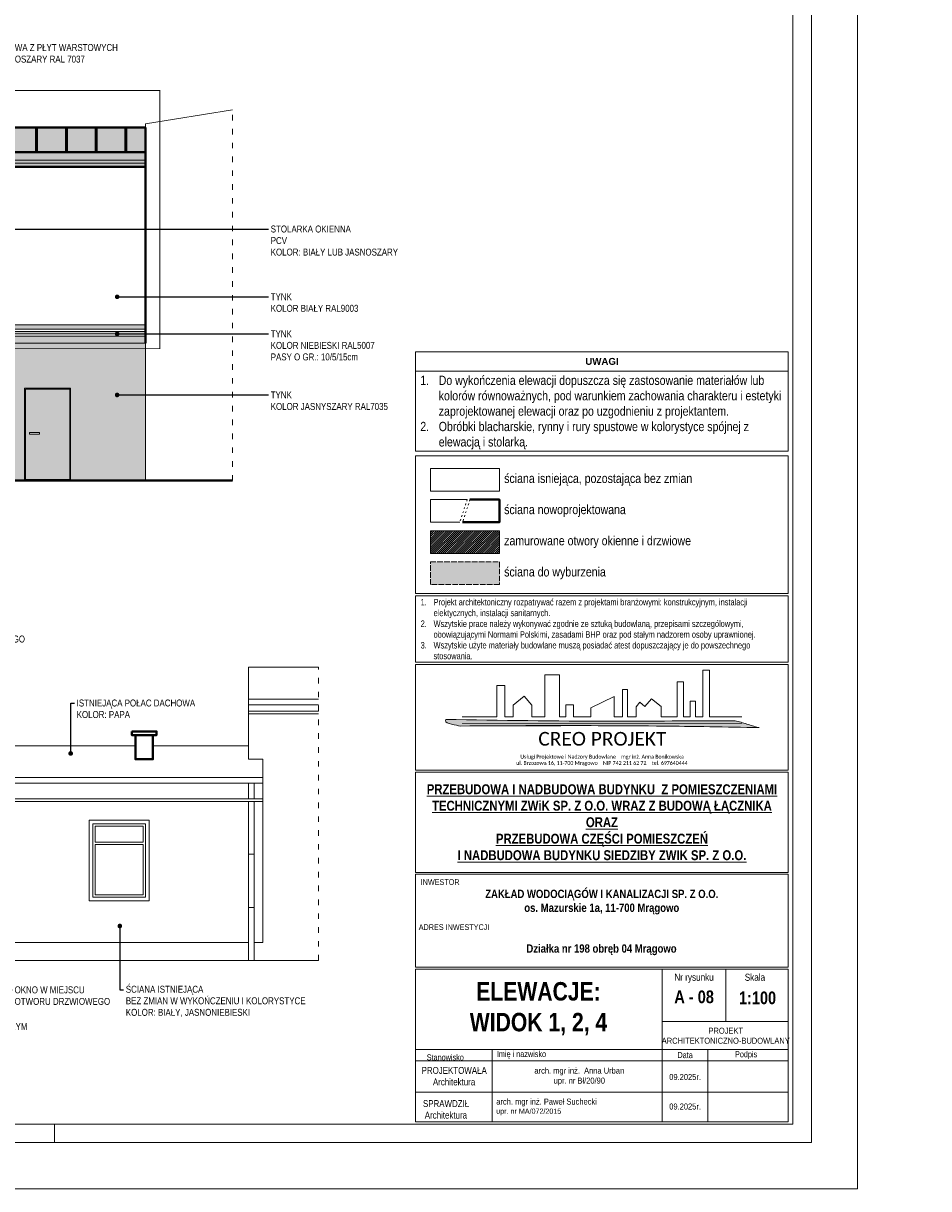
# Model space of a CAD drawing. Header units: millimetres. Extents: x 17147 to 52214, y -18116 to -4632.
# Tile 184 of 186: x 47187 to 49149, y -9716 to -7191. Entities that reach past the tile are written whole.
import ezdxf
from ezdxf import colors
from ezdxf.entities.mleader import LeaderData, LeaderLine
from ezdxf.math import Vec2, Vec3

# ---------------------------------------------------------------- set-up
doc = ezdxf.new("R2010")
doc.units = ezdxf.units.MM
for name, pattern in [('3', [1, 0.5, -0.5]), ('ACAD_ISO02W100', [15, 12, -3]), ('ACAD_ISO03W100', [30, 12, -18])]:
    doc.linetypes.add(name, pattern=pattern)
for name, color, linetype, lineweight in [('A-opis', 130, 'Continuous', 9), ('A_SCIANA_ISTN', 253, 'Continuous', 25), ('A_SCINAN_PROJ_DZIALOWA', 5, 'Continuous', 30), ('elewacja C', 253, 'Continuous', 0), ('ELEWACJA_ISTNIEJACA', 253, 'Continuous', 13), ('elewacja_kolor', 253, 'Continuous', 0), ('ELEWACJA_PROJ_CIENKA', 140, 'Continuous', 18), ('ELEWACJA_PROJ_GRUBA', 4, 'Continuous', 40)]:
    doc.layers.add(name, color=color, linetype=linetype, lineweight=lineweight)
doc.layers.add('A_SCIANA DO WYBURZENIA', color=7, linetype='ACAD_ISO02W100', lineweight=18, true_color=0xf7833b)
doc.layers.add('r-ramka', color=7, linetype='Continuous', lineweight=0, true_color=0x727169)
doc.styles.get("Standard").update_dxf_attribs({"font": 'ARIALN.TTF'})
doc.styles.add('wymiar', font='ARIALN.TTF')

# ---------------------------------------------------------------- blocks, each defined once
blk = doc.blocks.new('LOGO')
at = {"layer": 'elewacja C'}
h = blk.add_hatch(color=30, dxfattribs=at)
h.dxf.hatch_style = 1
edge = h.paths.add_edge_path()
edge.add_spline(control_points=[(11534.1, 18108), (11532.4, 18108), (11289.1, 18108), (10726.7, 18100.5), (10166.1, 18110.3), (9846.9, 18115.9)], knot_values=[0, 0, 0, 0, 5.133754, 729.732593, 1687.267838, 1687.267838, 1687.267838, 1687.267838], degree=3, periodic=0)
edge.add_spline(control_points=[(9846.9, 18115.9), (9846.1, 18113.8), (9840.3, 18098.6), (9889.5, 18084.9), (9916.9, 18079.7), (9932.8, 18076.7)], knot_values=[0, 0, 0, 0, 6.318514, 46.500226, 101.574566, 101.574566, 101.574566, 101.574566], degree=3, periodic=0)
edge.add_spline(control_points=[(9932.8, 18076.7), (10322, 18078.7), (10902.2, 18081.7), (11482.3, 18071.2), (11673.1, 18067.7)], knot_values=[0, 0, 0, 0, 1167.750225, 1740.44888, 1740.44888, 1740.44888, 1740.44888], degree=3, periodic=0)
edge.add_spline(control_points=[(11673.1, 18067.7), (11671.6, 18068.1), (11647.3, 18072.9), (11601.8, 18089.6), (11556.8, 18101.9), (11534.1, 18108)], knot_values=[0, 0, 0, 0, 4.823923, 74.316576, 144.781951, 144.781951, 144.781951, 144.781951], degree=3, periodic=0)
at = {"layer": 'elewacja C', "color": 7}
blk.add_lwpolyline([(9941.5, 18131.4), (10143.1, 18131.4), (10143.1, 18312.9), (10190.9, 18312.9), (10190.9, 18131.4), (10239.4, 18131.4), (10239.4, 18198.3), (10302.6, 18251), (10348.8, 18198.8), (10348.8, 18131.4), (10424.9, 18131.4), (10424.9, 18376.1), (10509.3, 18376.1), (10509.3, 18131.4), (10545.8, 18131.4), (10545.8, 18200.4), (10590.6, 18200.4), (10590.6, 18131.4), (10691.4, 18131.4), (10691.4, 18183.5), (10828.6, 18248.8), (10828.6, 18131.4), (10877.8, 18131.4), (10877.8, 18290.5), (10905.9, 18290.5), (10905.9, 18131.4), (10957, 18131.4), (10957, 18188.2), (10978.7, 18215.2), (11007.9, 18191.3), (11045.2, 18236), (11102.5, 18189.8), (11102.5, 18131.4), (11195, 18131.4), (11195, 18333.8), (11231.7, 18333.8), (11231.7, 18131.4), (11270.7, 18131.4), (11270.7, 18222.8), (11301.7, 18222.8), (11301.7, 18131.4), (11344.5, 18131.4), (11344.5, 18403.2), (11383.5, 18403.2), (11383.5, 18131.4), (11573.1, 18131.4)], dxfattribs=at)
at = {"layer": 'elewacja C', "color": 250, "const_width": 4}
blk.add_lwpolyline([(9941.5, 18091.9), (11574.1, 18091.9)], dxfattribs=at)
at = {"layer": 'elewacja C', "color": 30}
blk.add_arc((10503.6, -40448.4), 58527.8, 88.854996, 90.558825, dxfattribs=at)
for points in [[(9932.8, 18076.7), (9878.9, 18088.3), (9845.1, 18109.9), (9846.9, 18115.9)], [(9846.9, 18115.9), (10804.4, 18104.8), (11529, 18108), (11534.1, 18108)], [(11673.1, 18067.7), (11100.5, 18076.7), (9932.8, 18076.7)], [(11534.1, 18108), (11601.8, 18088.5), (11668.4, 18068.7), (11673.1, 18067.7)]]:
    blk.add_spline(points, degree=3, dxfattribs=at)
at = {"layer": 'elewacja C', "color": 7, "insert": (9846.9, 18042.5), "char_height": 20, "attachment_point": 1}
blk.add_mtext_dynamic_manual_height_columns('\\pi539.21;{\\fCalibri|b0|i0|c0|p34;\\H4x;CREO PROJEKT\\H1.25x;\\P\\pi434.09;\\H0.22x;Usługi Projektowe i Nadzory Budowlane    mgr inż. Anna Bonikowska\\P\\pi409.92;ul. Brzozowa 16, 11-700 Mrągowo    NIP 742 211 62 72    tel. 69764044\\fArial|b0|i0|c238|p34;4}', width=1826.244, gutter_width=12.5, heights=[0], dxfattribs=at)
blk = doc.blocks.new('_Dot')
at = {"color": 0, "linetype": 'ByBlock', "lineweight": -2}
blk.add_line((-0.5, 0), (-1, 0), dxfattribs=at)
at = {"color": 0, "linetype": 'ByBlock', "const_width": 0.5}
blk.add_lwpolyline([(-0.25, 0, 1), (0.25, 0, 1)], format="xyb", close=True, dxfattribs=at)

msp = doc.modelspace()

# ---------------------------------------------------------------- hatches: boundary and pattern name
at = {"layer": 'A_SCIANA DO WYBURZENIA', "transparency": 33554687}
h = msp.add_hatch(dxfattribs=at)
h.set_pattern_fill('DOTS', color=256, scale=0.75)
h.set_pattern_definition([(0, (27569.9325, -7483.983), (0.5953125, 1.190625), [0, -1.190625])])
h.paths.add_polyline_path([(48219.1, -8357.8), (48069.5, -8357.8), (48069.5, -8407.2), (48219.1, -8407.2)])
at = {"layer": 'A_SCIANA_ISTN', "lineweight": 9, "transparency": 33554610}
h = msp.add_hatch(dxfattribs=at)
h.set_pattern_fill('JIS_RC_15', color=256, scale=4.3, angle=45)
h.paths.add_polyline_path([(47451.9, -7416.9), (45790.9, -7416.9), (45790.9, -7442.1), (45785.9, -7442.1), (45785.9, -7470.7), (47451.9, -7470.7)])
h.paths.add_polyline_path([(47030.9, -7438.1, -1), (47030.9, -7443.1, -1)], flags=16)
at = {"layer": 'A_SCINAN_PROJ_DZIALOWA', "lineweight": 9}
h = msp.add_hatch(dxfattribs=at)
h.set_pattern_fill('ANSI31', color=256)
h.set_pattern_definition([(45, (5940, -1288.317), (-2.24506403, 2.24506403), [])])
h.paths.add_polyline_path([(48219.1, -8290.3), (48069.5, -8290.3), (48069.5, -8339.7), (48219.1, -8339.7)])
at = {"layer": 'ELEWACJA_ISTNIEJACA', "lineweight": 9, "true_color": 0x999999, "transparency": 33554534}
h = msp.add_hatch(color=253, dxfattribs=at)
h.dxf.hatch_style = 1
h.paths.add_polyline_path([(47451.9, -7884.1), (45731.9, -7884.1), (45731.9, -8181.8), (45799.9, -8181.8), (45799.9, -7951.7), (45949.9, -7951.7), (45949.9, -8181.8), (46301.9, -8181.8), (46301.9, -7949.7), (46465.9, -7949.7), (46465.9, -8181.8), (46686.9, -8181.8), (46686.9, -7951.7), (46944.9, -7951.7), (46944.9, -8181.8), (47189.9, -8181.8), (47189.9, -7981.7), (47289.9, -7981.7), (47289.9, -8181.8), (47451.9, -8181.8)])
h.paths.add_polyline_path([(46203.9, -7951.7), (46263.9, -7951.7), (46263.9, -8005.2), (46203.9, -8005.2)], flags=16)
h.paths.add_polyline_path([(46205.9, -7953.7), (46261.9, -7953.7), (46261.9, -8003.2), (46205.9, -8003.2)], flags=0)
h.paths.add_polyline_path([(46213.9, -7961.7), (46253.9, -7961.7), (46253.9, -7995.2), (46213.9, -7995.2)], flags=0)
h.paths.add_polyline_path([(46503.9, -7951.7), (46563.9, -7951.7), (46563.9, -8005.2), (46503.9, -8005.2)], flags=16)
h.paths.add_polyline_path([(46505.9, -7953.7), (46561.9, -7953.7), (46561.9, -8003.2), (46505.9, -8003.2)], flags=0)
h.paths.add_polyline_path([(46513.9, -7961.7), (46553.9, -7961.7), (46553.9, -7995.2), (46513.9, -7995.2)], flags=0)
h.paths.add_polyline_path([(47014.9, -7951.7), (47132.9, -7951.7), (47132.9, -8098.6), (47014.9, -8098.6)], flags=16)
h.paths.add_polyline_path([(47016.9, -7953.7), (47130.9, -7953.7), (47130.9, -8096.6), (47016.9, -8096.6)], flags=0)
h.paths.add_polyline_path([(47024.9, -7961.7), (47122.9, -7961.7), (47122.9, -8088.6), (47024.9, -8088.6)], flags=0)
at = {"layer": 'elewacja_kolor', "true_color": 0x575757, "transparency": 33554585}
h = msp.add_hatch(color=251, dxfattribs=at)
h.dxf.hatch_style = 1
h.paths.add_polyline_path([(47451.9, -7470.7), (47451.9, -7416.9), (45790.9, -7416.9), (45790.9, -7442.1), (45785.9, -7442.1), (45785.9, -7470.7)])
h = msp.add_hatch(color=251, dxfattribs=at)
h.dxf.hatch_style = 1
h.paths.add_polyline_path([(47451.9, -7501.8), (47451.9, -7470.7), (45785.9, -7470.7), (45785.9, -7501.8)])
at = {"layer": 'elewacja_kolor', "lineweight": 9, "transparency": 33554572}
h = msp.add_hatch(color=144, dxfattribs=at)
h.dxf.hatch_style = 1
h.paths.add_polyline_path([(47451.9, -7844.1), (45731.9, -7844.1), (45731.9, -7854.1), (47451.9, -7854.1)])
h = msp.add_hatch(color=144, dxfattribs=at)
h.dxf.hatch_style = 1
h.paths.add_polyline_path([(47451.9, -7859.1), (45731.9, -7859.1), (45731.9, -7864.1), (47451.9, -7864.1)])
h = msp.add_hatch(color=144, dxfattribs=at)
h.dxf.hatch_style = 1
h.paths.add_polyline_path([(47451.9, -7869.1), (45731.9, -7869.1), (45731.9, -7884.1), (47451.9, -7884.1)])
at = {"layer": 'elewacja_kolor', "lineweight": 9, "true_color": 0x292929, "transparency": 33554559}
h = msp.add_hatch(color=250, dxfattribs=at)
h.dxf.hatch_style = 1
h.paths.add_polyline_path([(47287.9, -7983.7), (47191.9, -7983.7), (47191.9, -8179.8), (47287.9, -8179.8)])
h.paths.add_polyline_path([(47222.5, -8077.5), (47222.5, -8081.6), (47200.7, -8081.6), (47200.7, -8077.5)], flags=16)

# ---------------------------------------------------------------- linework, layer by layer
at = {"layer": 'A-opis', "linetype": '3', "ltscale": 30, "const_width": 2}
msp.add_lwpolyline([(47483.1, -7336.8), (47483.1, -7896), (45125.2, -7896), (45125.2, -7802.1), (44460.3, -7802.1), (44460.3, -7336.8), (47483.1, -7336.8)], dxfattribs=at)
at = {"layer": 'A-opis', "linetype": 'ACAD_ISO03W100', "ltscale": 0.3}
for points in [[(48149.3, -8222.8), (48133.3, -8272.2)], [(48155.3, -8222.8), (48139.3, -8272.2)]]:
    msp.add_lwpolyline(points, dxfattribs=at)
at = {"layer": 'A_SCIANA DO WYBURZENIA'}
msp.add_lwpolyline([(48069.5, -8357.8), (48219.1, -8357.8), (48219.1, -8407.2), (48069.5, -8407.2)], close=True, dxfattribs=at)
at = {"layer": 'A_SCINAN_PROJ_DZIALOWA', "lineweight": 9}
msp.add_lwpolyline([(48069.5, -8290.3), (48219.1, -8290.3), (48219.1, -8339.7), (48069.5, -8339.7)], close=True, dxfattribs=at)
at = {"layer": 'ELEWACJA_ISTNIEJACA'}
for p, q in [((47675.2, -8586.3), (47675.2, -8785.3)), ((47827, -8586.3), (47675.2, -8586.3)), ((47827, -8655.3), (47675.2, -8655.3)), ((47827, -8667.3), (47675.2, -8667.3)), ((47827, -8681.3), (47675.2, -8681.3)), ((47827, -8687.3), (47675.2, -8687.3)), ((47048.2, -8756.3), (47430.2, -8756.3)), ((47468.2, -8756.3), (47675.2, -8756.3)), ((47675.2, -8785.3), (47706.2, -8785.3)), ((47706.2, -8785.3), (47706.2, -9182.3)), ((47048.2, -8825.3), (47706.2, -8825.3)), ((47048.2, -8837.3), (47706.2, -8837.3)), ((47675.2, -8837.3), (47675.2, -8871.3)), ((47687.7, -8837.3), (47687.7, -8871.3)), ((47048.2, -8871.3), (47706.2, -8871.3)), ((47048.2, -8877.3), (47706.2, -8877.3)), ((47675.2, -8877.3), (47675.2, -9221.3)), ((47687.7, -8877.3), (47687.7, -9221.3)), ((47330.2, -8917.3), (47330.2, -9092.3)), ((47330.2, -8917.3), (47460.2, -8917.3)), ((47338.2, -8925.3), (47452.2, -8925.3)), ((47338.2, -8925.3), (47338.2, -9084.3)), ((47343.2, -8930.3), (47447.2, -8930.3)), ((47343.2, -8930.3), (47343.2, -8965)), ((47447.2, -8930.3), (47447.2, -8965)), ((47452.2, -8925.3), (47452.2, -9084.3)), ((47460.2, -8917.3), (47460.2, -9092.3)), ((47447.2, -8965), (47343.2, -8965)), ((47447.2, -8970), (47343.2, -8970)), ((47343.2, -8970), (47343.2, -9079.3)), ((47447.2, -8970), (47447.2, -9079.3)), ((47675.2, -8991.3), (47687.7, -8991.3)), ((47338.2, -9084.3), (47452.2, -9084.3)), ((47343.2, -9079.3), (47447.2, -9079.3)), ((47330.2, -9092.3), (47460.2, -9092.3)), ((47675.2, -9106.3), (47687.7, -9106.3)), ((47105.9, -9182.3), (47675.2, -9182.3)), ((47687.7, -9182.3), (47706.2, -9182.3)), ((43760.1, -9221.3), (47827, -9221.3))]:
    msp.add_line(p, q, dxfattribs=at)
for points in [[(47451.9, -7549.2), (47451.9, -7409), (47640.9, -7378.3)], [(47451.9, -7549.2), (47451.9, -8181.8)]]:
    msp.add_lwpolyline(points, dxfattribs=at)
at = {"layer": 'ELEWACJA_ISTNIEJACA', "linetype": 'ACAD_ISO03W100'}
for points in [[(47640.9, -8181.8), (47640.9, -7378.3)], [(45731.9, -7884.1), (47451.9, -7884.1)], [(47827, -9221.3), (47827, -8586.3)]]:
    msp.add_lwpolyline(points, dxfattribs=at)
at = {"layer": 'ELEWACJA_ISTNIEJACA', "lineweight": 9}
for points in [[(45731.9, -7844.1), (47451.9, -7844.1)], [(45731.9, -7854.1), (47451.9, -7854.1)], [(45731.9, -7859.1), (47451.9, -7859.1)], [(45731.9, -7864.1), (47451.9, -7864.1)], [(45731.9, -7869.1), (47451.9, -7869.1)], [(45731.9, -7884.1), (47451.9, -7884.1)]]:
    msp.add_lwpolyline(points, dxfattribs=at)
at = {"layer": 'ELEWACJA_ISTNIEJACA'}
for points in [[(47189.9, -8181.8), (47289.9, -8181.8), (47289.9, -7981.7), (47189.9, -7981.7)], [(47191.9, -8179.8), (47287.9, -8179.8), (47287.9, -7983.7), (47191.9, -7983.7)], [(47200.7, -8077.5), (47222.5, -8077.5), (47222.5, -8081.6), (47200.7, -8081.6)], [(48069.5, -8155.3), (48219.1, -8155.3), (48219.1, -8204.7), (48069.5, -8204.7)]]:
    msp.add_lwpolyline(points, close=True, dxfattribs=at)
at = {"layer": 'ELEWACJA_ISTNIEJACA', "const_width": 5}
msp.add_lwpolyline([(47640.9, -8181.8), (45731.9, -8181.8), (45328.2, -8159.3), (45131.6, -8159.3), (43664.9, -8158.3)], dxfattribs=at)
at = {"layer": 'ELEWACJA_PROJ_CIENKA'}
for points in [[(45785.9, -7487.5), (47451.9, -7487.5)], [(45785.9, -7494.4), (47451.9, -7494.4)], [(48133.3, -8272.2), (48069.5, -8272.2), (48069.5, -8222.8), (48149.3, -8222.8)]]:
    msp.add_lwpolyline(points, dxfattribs=at)
at = {"layer": 'ELEWACJA_PROJ_GRUBA'}
for points in [[(45790.9, -7416.9), (47451.9, -7416.9)], [(47451.9, -7884.1), (47451.9, -7416.9)], [(45785.9, -7470.7), (47451.9, -7470.7)], [(45785.9, -7501.8), (47451.9, -7501.8)], [(48155.3, -8222.8), (48219.1, -8222.8), (48219.1, -8272.2), (48139.3, -8272.2)]]:
    msp.add_lwpolyline(points, dxfattribs=at)
for points in [[(47422.2, -8725), (47476.2, -8725), (47476.2, -8733), (47422.2, -8733)], [(47430.2, -8733), (47468.2, -8733), (47468.2, -8785.3), (47430.2, -8785.3)]]:
    msp.add_lwpolyline(points, close=True, dxfattribs=at)
at = {"layer": 'r-ramka'}
for p, q in [((48572.1, -9570.7), (48572.1, -9240)), ((48572.1, -9570.7), (48572.1, -9240)), ((48709.6, -9353.5), (48709.6, -9240)), ((48572.1, -9275.8), (48572.1, -9570.7)), ((48572.1, -9353.5), (48845.1, -9353.5)), ((48037.6, -9414), (48845.1, -9414)), ((48203.3, -9570.7), (48203.3, -9414)), ((48203.3, -9570.7), (48203.3, -9414)), ((48572.1, -9414), (48572.1, -9570.7)), ((48670.9, -9570.7), (48670.9, -9414)), ((48670.9, -9570.7), (48670.9, -9414)), ((48037.6, -9438.7), (48845.1, -9438.7)), ((48037.6, -9438.7), (48845.1, -9438.7)), ((48037.6, -9438.7), (48845.1, -9438.7)), ((48037.6, -9506.7), (48845.1, -9506.7)), ((48037.6, -9506.7), (48845.1, -9506.7)), ((48037.6, -9506.7), (48845.1, -9506.7)), ((48037.6, -9506.7), (48845.1, -9506.7)), ((48037.6, -9570.7), (48845.1, -9570.7)), ((48037.6, -9570.7), (48845.1, -9570.7)), ((48037.6, -9570.7), (48845.1, -9570.7)), ((48037.6, -9570.7), (48845.1, -9570.7))]:
    msp.add_line(p, q, dxfattribs=at)
for points in [[(48995.1, -5515.7), (43055.1, -5515.7), (43055.1, -9715.7), (48995.1, -9715.7), (48995.1, -5515.7)], [(47255.1, -9615.7), (47255.1, -9575.7)]]:
    msp.add_lwpolyline(points, dxfattribs=at)
for points in [[(48895.1, -5615.7), (48895.1, -9615.7), (43273.9, -9615.7), (43273.9, -5615.7)], [(48855.1, -5655.7), (48855.1, -9575.7), (43313.9, -9575.7), (43313.9, -5655.7)], [(48037.6, -7902.9), (48845.1, -7902.9), (48845.1, -8117.9), (48037.6, -8117.9)], [(48037.6, -7902.9), (48845.1, -7902.9), (48845.1, -7944.6), (48037.6, -7944.6)], [(48037.6, -8128.1), (48845.1, -8128.1), (48845.1, -8426.6), (48037.6, -8426.6)], [(48037.6, -8431.6), (48845.1, -8431.6), (48845.1, -8575.2), (48037.6, -8575.2)], [(48037.6, -8580.2), (48845.1, -8580.2), (48845.1, -8809.3), (48037.6, -8809.3)], [(48037.6, -8813.3), (48845.1, -8813.3), (48845.1, -9030.7), (48037.6, -9030.7)], [(48037.6, -9034.7), (48845.1, -9034.7), (48845.1, -9236), (48037.6, -9236)], [(48037.6, -9240), (48845.1, -9240), (48845.1, -9570.7), (48037.6, -9570.7)]]:
    msp.add_lwpolyline(points, close=True, dxfattribs=at)

# ---------------------------------------------------------------- block references
at = {"layer": 'r-ramka', "color": 30, "xscale": 0.3716075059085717, "yscale": 0.3716075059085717, "zscale": 0.3716075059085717}
msp.add_blockref('LOGO', (44443.9, -15431), dxfattribs=at)

# ---------------------------------------------------------------- texts
at = {"layer": 'A-opis'}
for s, width, gutter_width, insert, char_height, attachment_point in [('{\\fArial|b1|i0|c238|p34;UWAGI}', 494.295, 12.5, (48441.3, -7923.7), 15, 5), ('\\pi-40,l40,t40,60;1.^IDo wykończenia elewacji dopuszcza się zastosowanie materiałów lub \\P\\pi0,t60;kolorów równoważnych, pod warunkiem zachowania charakteru i estetyki \\Pzaprojektowanej elewacji oraz po uzgodnieniu z projektantem.\\P\\pi-40,t40,60;2.^IObróbki blacharskie, rynny i rury spustowe w kolorystyce spójnej z \\P\\pi0,t60;elewacją i stolarką.', 792.829, 60, (48047.6, -7954.6), 20, 1)]:
    msp.add_mtext_dynamic_manual_height_columns(s, width=width, gutter_width=gutter_width, heights=[0], dxfattribs=dict(at, insert=insert, char_height=char_height, attachment_point=attachment_point))
at = {"layer": 'r-ramka', "char_height": 20, "attachment_point": 4, "style": 'wymiar'}
for s, width, insert in [('ściana isniejąca, pozostająca bez zmian', 461.455, (48229.4, -8180)), ('ściana nowoprojektowana ', 455.43, (48229.4, -8247.5)), ('zamurowane otwory okienne i drzwiowe', 560.11, (48229.4, -8315)), ('ściana do wyburzenia', 356.775, (48229.4, -8382.5))]:
    msp.add_mtext_dynamic_manual_height_columns(s, width=width, gutter_width=12.5, heights=[0], dxfattribs=dict(at, insert=insert))
at = {"layer": 'r-ramka'}
for s, width, gutter_width, heights, insert, char_height, attachment_point in [('\\pi-28,l28,t28,42;1.^IProjekt architektoniczny rozpatrywać razem z projektami branżowymi: konstrukcyjnym, instalacji \\P\\pi0,t42;elektycznych, instalacji sanitarnych.\\P\\pi-28,t28,42;2.^IWszytskie prace należy wykonywać zgodnie ze sztuką budowlaną, przepisami szczególowymi, \\P\\pi0,t42;obowiązującymi Normami Polskimi, zasadami BHP oraz pod stałym nadzorem osoby uprawnionej.\\P\\pi-28,t28,42;3.^IWszytskie użyte materiały budowlane muszą posiadać atest dopuszczający je do powszechnego \\P\\pi0,t42;stosowania.', 796.702, 12.5, [0], (48048.4, -8438.1), 14, 1), ('{\\fArial Narrow|b1|i0|c238|p34;\\H1.4286x;\\LPRZEBUDOWA I NADBUDOWA BUDYNKU  Z POMIESZCZENIAMI TECHNICZNYMI ZWiK SP. Z O.O. WRAZ Z BUDOWĄ ŁĄCZNIKA\\PORAZ\\PPRZEBUDOWA CZĘŚCI POMIESZCZEŃ\\PI NADBUDOWA BUDYNKU SIEDZIBY ZWIK SP. Z O.O.}', 808.87, 1145, [688], (48441.3, -8922), 15, 5), ('INWESTOR', 203.028, 12.5, [0], (48048.5, -9045.2), 12.5, 1), ('ADRES INWESTYCJI', 203.028, 12.5, [0], (48044.3, -9142.8), 12.5, 1)]:
    msp.add_mtext_dynamic_manual_height_columns(s, width=width, gutter_width=gutter_width, heights=heights, dxfattribs=dict(at, insert=insert, char_height=char_height, attachment_point=attachment_point))
for s, insert, char_height, width, attachment_point in [('\\pt133.95;{\\fArial Narrow|b1|i0|c238|p34;ZAKŁAD WODOCIĄGÓW I KANALIZACJI SP. Z O.O.\\Pos. Mazurskie 1a, 11-700 Mrągowo}', (48440.9, -9094.9), 18, 811.434, 5), ('{\\fArial Narrow|b1|i0|c238|p34;Działka nr 198 obręb 04 Mrągowo}', (48440.3, -9198.2), 18, 811.434, 5), ('Nr rysunku', (48640.9, -9259.9), 15.4, 137.5, 5), ('Skala', (48750.8, -9250), 15.4, 66.565, 1), ('{\\fArial Narrow|b1|i0|c238|p34;\\H1.3333x;ELEWACJE:\\PWIDOK 1, 2, 4}', (48303.8, -9326), 30, 536.569, 5), ('{\\fArial Narrow|b1|i0|c238|p34;A - 08}', (48641, -9300.3), 27.5, 137.755, 5), ('{\\fArial Narrow|b1|i0|c238|p34;1:100}', (48778.4, -9302.5), 27.5, 137.5, 5), ('PROJEKT ARCHITEKTONICZNO-BUDOWLANY', (48709.6, -9384.5), 13, 274.999, 5), ('Stanowisko', (48101.8, -9431.3), 13.2, 167.765, 5), ('{\\fArial|b0|i0|c238|p34;  }Imię i nazwisko', (48203.3, -9426), 13.2, 161.994, 4), ('Data', (48621.5, -9426.4), 13.2, 98.775, 5), ('Podpis', (48753.7, -9426.4), 13.2, 186.844, 5), ('\\pi12.866;PROJEKTOWAŁA\\P\\pi37.417;Architektura', (48037.6, -9472.1), 15, 165.765, 4), ('09.2025r.', (48621.5, -9473.8), 13, 98.775, 5), ('\\pi33.473;SPRAWDZIŁ\\P\\pi37.417;Architektura', (48019.9, -9544), 15, 165.765, 4), ('09.2025r.', (48621.5, -9537.8), 13, 98.775, 5)]:
    msp.add_mtext(s, dxfattribs=dict(at, insert=insert, char_height=char_height, width=width, attachment_point=attachment_point))
at = {"layer": 'r-ramka', "char_height": 13, "width": 368.804, "style": 'wymiar'}
for s, insert, attachment_point in [('  arch. mgr inż.  Anna Urban\\P  upr. nr Bł/20/90', (48387.7, -9472.7), 5), ('  arch. mgr inż. Paweł Suchecki\\P\\pt182;  {\\H0.86667x;upr. nr MA/072/2015}', (48203.3, -9538.7), 4)]:
    msp.add_mtext(s, dxfattribs=dict(at, insert=insert, attachment_point=attachment_point))

# ---------------------------------------------------------------- leaders
at = {"layer": 'A-opis'}
ml = msp.add_multileader_mtext('Standard', dxfattribs=at)
ml.set_content('POŁAĆ DACHOWA Z PŁYT WARSTOWYCH\\PKOLOR: CIEMNOSZARY RAL 7037', color=256)
ml.set_leader_properties()
ml.set_arrow_properties(name='DOT')
ml.build(insert=Vec2(0, 0))
ml.multileader.update_dxf_attribs({"arrow_head_size": 10})
ctx = ml.context
ctx.base_point, ctx.char_height, ctx.arrow_head_size, ctx.landing_gap_size, ctx.plane_origin = Vec3(47038.9, -7243.9), 15, 10, 5, Vec3(47030.9, -7330.6)
notes = []
notes.append((ctx, [(0, (1, 1, 0), (47030.9, -7243.9), (1, 0), 8, [(0, [(47030.9, -7440.6)], 0, [])])]))
ctx.mtext.insert, ctx.mtext.flow_direction = Vec3(47043.9, -7236.2), 5
ml = msp.add_multileader_mtext('Standard', dxfattribs=at)
ml.set_content('STOLARKA OKIENNA \\PPCV\\PKOLOR: BIAŁY LUB JASNOSZARY', color=256)
ml.set_leader_properties()
ml.set_arrow_properties(name='DOT')
ml.build(insert=Vec2(0, 0))
ml.multileader.update_dxf_attribs({"arrow_head_size": 10})
ctx = ml.context
ctx.base_point, ctx.char_height, ctx.arrow_head_size, ctx.landing_gap_size, ctx.plane_origin = Vec3(47718.5, -7636.9), 15, 10, 5, Vec3(47710.5, -7561.3)
notes.append((ctx, [(0, (1, 1, 0), (47710.5, -7636.9), (1, 0), 8, [(0, [(46886.4, -7636.9)], 0, [])])]))
ctx.mtext.insert, ctx.mtext.flow_direction = Vec3(47723.5, -7629.3), 5
ml = msp.add_multileader_mtext('Standard', dxfattribs=at)
ml.set_content('TYNK\\PKOLOR BIAŁY RAL9003', color=256)
ml.set_leader_properties()
ml.set_arrow_properties(name='DOT')
ml.build(insert=Vec2(0, 0))
ml.multileader.update_dxf_attribs({"arrow_head_size": 10})
ctx = ml.context
ctx.base_point, ctx.char_height, ctx.arrow_head_size, ctx.landing_gap_size, ctx.plane_origin = Vec3(47718.5, -7783.7), 15, 10, 5, Vec3(47390.7, -7783.7)
notes.append((ctx, [(0, (1, 1, 0), (47581.1, -7783.7), (1, 0), 137.4, [(0, [(47390.7, -7783.7)], 0, [])])]))
ctx.mtext.insert, ctx.mtext.flow_direction = Vec3(47723.5, -7776.1), 5
ml = msp.add_multileader_mtext('Standard', dxfattribs=at)
ml.set_content('TYNK\\PKOLOR NIEBIESKI RAL5007\\PPASY O GR.: 10/5/15cm ', color=256)
ml.set_leader_properties()
ml.set_arrow_properties(name='DOT')
ml.build(insert=Vec2(0, 0))
ml.multileader.update_dxf_attribs({"arrow_head_size": 10})
ctx = ml.context
ctx.base_point, ctx.char_height, ctx.arrow_head_size, ctx.landing_gap_size, ctx.plane_origin = Vec3(47718.5, -7864.1), 15, 10, 5, Vec3(47443.8, -7864.1)
notes.append((ctx, [(0, (1, 1, 0), (47634.3, -7864.1), (1, 0), 84.3, [(0, [(47390.7, -7864.1)], 0, [])])]))
ctx.mtext.insert, ctx.mtext.flow_direction = Vec3(47723.5, -7856.4), 5
ml = msp.add_multileader_mtext('Standard', dxfattribs=at)
ml.set_content('TYNK\\PKOLOR JASNYSZARY RAL7035 ', color=256)
ml.set_leader_properties()
ml.set_arrow_properties(name='DOT')
ml.build(insert=Vec2(0, 0))
ml.multileader.update_dxf_attribs({"arrow_head_size": 10})
ctx = ml.context
ctx.base_point, ctx.char_height, ctx.arrow_head_size, ctx.landing_gap_size, ctx.plane_origin = Vec3(47718.5, -7996.3), 15, 10, 5, Vec3(47390.7, -7996.3)
notes.append((ctx, [(0, (1, 1, 0), (47581.1, -7996.3), (1, 0), 137.4, [(0, [(47390.7, -7996.3)], 0, [])])]))
ctx.mtext.insert, ctx.mtext.flow_direction = Vec3(47723.5, -7988.7), 5
ml = msp.add_multileader_mtext('Standard', dxfattribs=at)
ml.set_content('ŁĄCZNIK\\PNADBUDOWA BUDYNKU BIUROWEGO', color=256)
ml.set_leader_properties()
ml.build(insert=Vec2(0, 0))
ml.multileader.update_dxf_attribs({"arrow_head_size": 10})
ctx = ml.context
ctx.base_point, ctx.char_height, ctx.arrow_head_size, ctx.plane_origin = Vec3(46873.1, -8500.1), 15, 10, Vec3(46865.1, -8580.8)
notes.append((ctx, [(0, (1, 1, 0), (46865.1, -8500.1), (1, 0), 8, [(0, [(46865.1, -8580.8)], 0, [])])]))
ctx.mtext.insert, ctx.mtext.flow_direction = Vec3(46875.1, -8492.5), 5
ml = msp.add_multileader_mtext('Standard', dxfattribs=at)
ml.set_content('ISTNIEJĄCA POŁAC DACHOWA \\PKOLOR: PAPA', color=256)
ml.set_leader_properties()
ml.set_arrow_properties(name='DOT')
ml.build(insert=Vec2(0, 0))
ml.multileader.update_dxf_attribs({"arrow_head_size": 10})
ctx = ml.context
ctx.base_point, ctx.char_height, ctx.arrow_head_size, ctx.landing_gap_size, ctx.plane_origin = Vec3(47298, -8663.7), 15, 10, 5, Vec3(47290, -8750.4)
notes.append((ctx, [(0, (1, 1, 0), (47290, -8663.7), (1, 0), 8, [(0, [(47290, -8772.9)], 0, [])])]))
ctx.mtext.insert, ctx.mtext.flow_direction = Vec3(47303, -8656.1), 5
ml = msp.add_multileader_mtext('Standard', dxfattribs=at)
ml.set_content('OKŁADZINA SŁUPA\\PNP. PŁYTY ROCKPANEL Grey Aluminium \\PKOLOR CIEMNOSZARY', color=256)
ml.set_leader_properties()
ml.set_arrow_properties(name='DOT')
ml.build(insert=Vec2(0, 0))
ml.multileader.update_dxf_attribs({"arrow_head_size": 10})
ctx = ml.context
ctx.base_point, ctx.char_height, ctx.arrow_head_size, ctx.landing_gap_size, ctx.plane_origin = Vec3(46824, -9416.6), 15, 10, 5, Vec3(46816, -9146.7)
notes.append((ctx, [(0, (1, 1, 0), (46816, -9416.6), (1, 0), 8, [(0, [(46816, -9146.7)], 0, [])])]))
ctx.mtext.insert, ctx.mtext.flow_direction = Vec3(46829, -9409), 5
ml = msp.add_multileader_mtext('Standard', dxfattribs=at)
ml.set_content('OKNO W MIEJSCU \\POTWORU DRZWIOWEGO', color=256)
ml.set_leader_properties()
ml.set_arrow_properties(name='DOT')
ml.build(insert=Vec2(0, 0))
ml.multileader.update_dxf_attribs({"arrow_head_size": 10})
ctx = ml.context
ctx.base_point, ctx.char_height, ctx.arrow_head_size, ctx.landing_gap_size, ctx.plane_origin = Vec3(47163.5, -9285.2), 15, 10, 5, Vec3(47155.5, -9146.7)
notes.append((ctx, [(0, (1, 1, 0), (47155.5, -9285.2), (1, 0), 8, [(0, [(47155.5, -9146.7)], 0, [])])]))
ctx.mtext.insert, ctx.mtext.flow_direction = Vec3(47168.5, -9277.5), 5
ml = msp.add_multileader_mtext('Standard', dxfattribs=at)
ml.set_content('ŚCIANA ISTNIEJĄCA\\PBEZ ZMIAN W WYKOŃCZENIU I KOLORYSTYCE \\PKOLOR: BIAŁY, JASNONIEBIESKI', color=256)
ml.set_leader_properties()
ml.set_arrow_properties(name='DOT')
ml.build(insert=Vec2(0, 0))
ml.multileader.update_dxf_attribs({"arrow_head_size": 10})
ctx = ml.context
ctx.base_point, ctx.char_height, ctx.arrow_head_size, ctx.landing_gap_size, ctx.plane_origin = Vec3(47404.5, -9285.2), 15, 10, 5, Vec3(47396.5, -9146.7)
notes.append((ctx, [(0, (1, 1, 0), (47396.5, -9285.2), (1, 0), 8, [(0, [(47396.5, -9146.7)], 0, [])])]))
ctx.mtext.insert, ctx.mtext.flow_direction = Vec3(47409.5, -9276.2), 5
ml = msp.add_multileader_mtext('Standard', dxfattribs=at)
ml.set_content('SCHODY ZEWNĘTRZNE\\PKOSTLA BETONOWA \\PLUB PŁYTY KAMIENNE \\PW KOLORZE CIEMNOSZARYM', color=256)
ml.set_leader_properties()
ml.set_arrow_properties(name='DOT')
ml.build(insert=Vec2(0, 0))
ml.multileader.update_dxf_attribs({"arrow_head_size": 10})
ctx = ml.context
ctx.base_point, ctx.char_height, ctx.arrow_head_size, ctx.landing_gap_size, ctx.plane_origin = Vec3(46943.2, -9289.3), 15, 10, 5, Vec3(46935.2, -9213.7)
notes.append((ctx, [(0, (1, 1, 0), (46935.2, -9289.3), (1, 0), 8, [(0, [(46935.2, -9213.7)], 0, [])])]))
ctx.mtext.insert, ctx.mtext.flow_direction = Vec3(46948.2, -9281.7), 5
for ctx, leaders in notes:
    for number, flags, end, landing, length, lines in leaders:
        leader = LeaderData()
        leader.index, (leader.has_last_leader_line, leader.has_dogleg_vector, leader.attachment_direction) = number, flags
        leader.last_leader_point, leader.dogleg_vector, leader.dogleg_length = Vec3(end), Vec3(landing), length
        for number, points, colour, breaks in lines:
            line = LeaderLine()
            line.index, line.vertices, line.color, line.breaks = number, Vec3.list(points), colors.encode_raw_color(colour), breaks
            leader.lines.append(line)
        ctx.leaders.append(leader)

doc.saveas('drawing.dxf')
